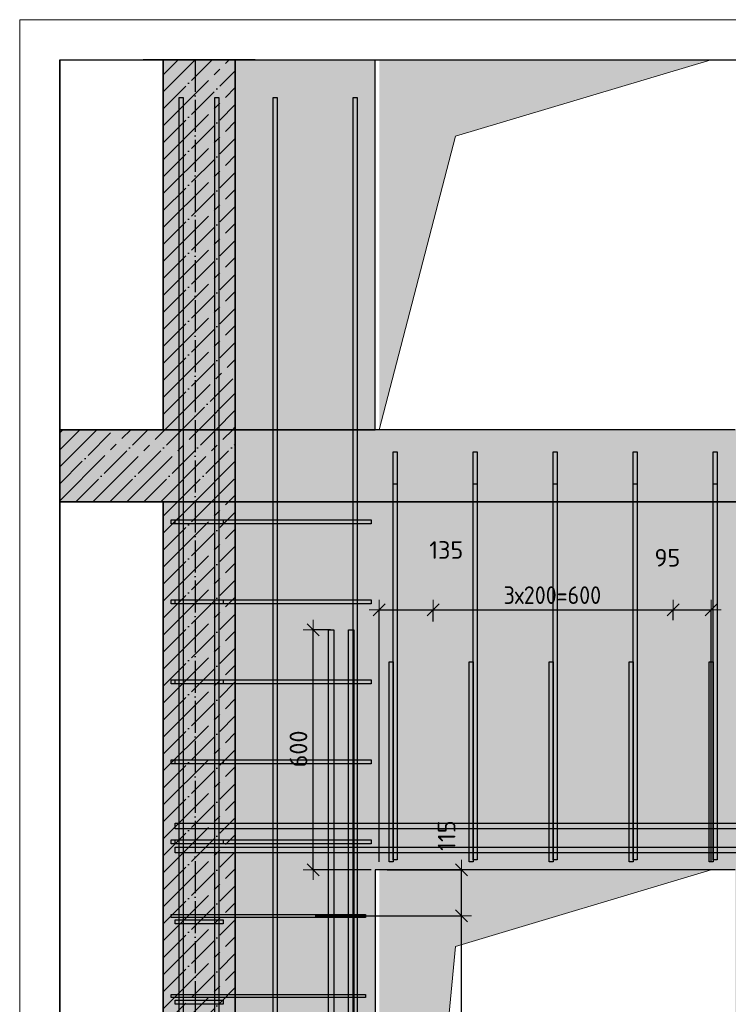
# Model space of a CAD drawing. Header units: millimetres. Extents: x -2995 to 47287, y -2809 to 58122.
# Tile 70 of 143: x 35656 to 37427, y 34427 to 36887. Entities that reach past the tile are written whole.
import ezdxf

# ---------------------------------------------------------------- set-up
doc = ezdxf.new("R2010")
doc.units = ezdxf.units.MM
doc.header["$PDMODE"] = 65
doc.linetypes.add('______11', pattern=[100, 80, -10, 0, -10])
doc.linetypes.add('______5', pattern=[220, 160, -20, 20, -20])
for name, color, linetype, lineweight in [('Standard', 7, 'Continuous', 25), ('Арм.стержн. Арматура края', 96, 'Continuous', 35), ('Арм.стержн. вертикальными 1', 22, 'Continuous', 35), ('Арм.стержн. Доп. арматура', 180, 'Continuous', 35), ('Арм.стержн. Хомут', 240, 'Continuous', 35), ('Размерная линия_ общее', 7, 'Continuous', 13), ('Фундамент (1)', 7, 'Continuous', 35)]:
    doc.layers.add(name, color=color, linetype=linetype, lineweight=lineweight)
doc.layers.add('Осевая линия_ общее', color=7, linetype='______5', lineweight=13, true_color=0xa0a0a0)
doc.styles.add('ISOCPEUR', font='ISOCPEUR')
doc.dimstyles.new('DIMSTYLE_3', dxfattribs={"dimtxt": 44, "dimasz": 50, "dimexe": 0, "dimexo": 0, "dimgap": 22, "dimtad": 2, "dimdec": 0, "dimrnd": 5, "dimzin": 12, "dimdsep": 46, "dimtxsty": 'ISOCPEUR', "dimblk1": 'ALL_ML_STRICH', "dimblk2": 'ALL_ML_STRICH', "dimsah": 1, "dimcen": 0, "dimclrd": 7, "dimclre": 256, "dimclrt": 7, "dimadec": 0, "dimazin": 0, "dimtfac": 1, "dimtdec": 0, "dimtix": 1, "dimtmove": 2, "dimatfit": 3, "dimfxl": 0, "dimtzin": 0, "dimlwd": 0, "dimlwe": -3, "dimarcsym": 0})
doc.dimstyles.new('DIMSTYLE_8', dxfattribs={"dimtxt": 44, "dimasz": 50, "dimexe": 0, "dimexo": 0, "dimgap": 22, "dimtad": 2, "dimdec": 0, "dimrnd": 5, "dimzin": 12, "dimdsep": 46, "dimtxsty": 'ISOCPEUR', "dimblk1": 'ALL_ML_STRICH', "dimblk2": 'ALL_ML_STRICH', "dimsah": 1, "dimcen": 0, "dimclrd": 7, "dimclre": 256, "dimclrt": 7, "dimadec": 0, "dimazin": 0, "dimtfac": 1, "dimtdec": 0, "dimtix": 1, "dimtmove": 2, "dimatfit": 3, "dimfxl": 0, "dimtvp": 1.2, "dimtzin": 0, "dimlwd": 0, "dimlwe": -3, "dimarcsym": 0})

# ---------------------------------------------------------------- blocks, each defined once
blk = doc.blocks.new('ALL_ML_STRICH')
at = {"color": 0, "linetype": 'ByBlock', "lineweight": -2}
for p, q in [((0, -0.5), (0, 0.5)), ((-1, 0), (0.5, 0)), ((-0.3, -0.3), (0.3, 0.3))]:
    blk.add_line(p, q, dxfattribs=at)
blk = doc.blocks.new('*D50')
at = {"layer": 'DEFPOINTS', "color": 7, "linetype": 'Continuous', "lineweight": 13, "transparency": 33554687}
for p in [(36373.9, 34647.5), (36402.1, 32647.5), (36759.9, 32647.5)]:
    blk.add_point(p, dxfattribs=at)
at = {"layer": 'Размерная линия_ общее', "color": 253, "linetype": 'Continuous', "lineweight": -2, "true_color": 0xa0a0a0, "transparency": 33554687}
for p, q in [((36393.9, 34647.5), (36759.9, 34647.5)), ((36422.1, 32647.5), (36759.9, 32647.5))]:
    blk.add_line(p, q, dxfattribs=at)
at = {"layer": 'Размерная линия_ общее', "color": 7, "linetype": 'Continuous', "lineweight": -2, "transparency": 33554687}
blk.add_line((36759.9, 32647.5), (36759.9, 34647.5), dxfattribs=at)
at = {"layer": 'Размерная линия_ общее', "color": 7, "linetype": 'Continuous', "lineweight": 13, "transparency": 33554687, "xscale": 50, "yscale": 50, "zscale": 50}
for p, rotation in [((36759.9, 34647.5), 90), ((36759.9, 32647.5), 270)]:
    blk.add_blockref('ALL_ML_STRICH', p, dxfattribs=dict(at, rotation=rotation))
at = {"layer": 'Размерная линия_ общее', "color": 7, "linetype": 'Continuous', "lineweight": 13, "transparency": 33554687, "insert": (36700.9, 33499.5), "char_height": 44, "width": 2.2, "attachment_point": 1, "rotation": 90, "line_spacing_factor": 0.60241, "style": 'ISOCPEUR'}
blk.add_mtext('\\W0.91;10х200=2000', dxfattribs=at)
blk = doc.blocks.new('*D51')
at = {"layer": 'DEFPOINTS', "color": 7, "linetype": 'Continuous', "lineweight": 13, "transparency": 33554687}
for p in [(36554.2, 34762.5), (36373.9, 34647.5), (36759.9, 34647.5)]:
    blk.add_point(p, dxfattribs=at)
at = {"layer": 'Размерная линия_ общее', "color": 253, "linetype": 'Continuous', "lineweight": -2, "true_color": 0xa0a0a0, "transparency": 33554687}
for p, q in [((36574.2, 34762.5), (36759.9, 34762.5)), ((36393.9, 34647.5), (36759.9, 34647.5))]:
    blk.add_line(p, q, dxfattribs=at)
at = {"layer": 'Размерная линия_ общее', "color": 7, "linetype": 'Continuous', "lineweight": -2, "transparency": 33554687}
blk.add_line((36759.9, 34647.5), (36759.9, 34762.5), dxfattribs=at)
at = {"layer": 'Размерная линия_ общее', "color": 7, "linetype": 'Continuous', "lineweight": 13, "transparency": 33554687, "xscale": 50, "yscale": 50, "zscale": 50}
for p, rotation in [((36759.9, 34762.5), 90), ((36759.9, 34647.5), 270)]:
    blk.add_blockref('ALL_ML_STRICH', p, dxfattribs=dict(at, rotation=rotation))
at = {"layer": 'Размерная линия_ общее', "color": 7, "linetype": 'Continuous', "lineweight": 13, "transparency": 33554687, "insert": (36722.7, 34848.3), "char_height": 44, "width": 132, "attachment_point": 5, "rotation": 90, "style": 'ISOCPEUR'}
blk.add_mtext('\\A1;{115}', dxfattribs=at)
blk = doc.blocks.new('*D52')
at = {"layer": 'DEFPOINTS', "color": 7, "linetype": 'Continuous', "lineweight": 13, "transparency": 33554687}
for p in [(36554.2, 35412.1), (36689.1, 35362.8), (36554.2, 34762.5)]:
    blk.add_point(p, dxfattribs=at)
at = {"layer": 'Размерная линия_ общее', "color": 253, "linetype": 'Continuous', "lineweight": -2, "true_color": 0xa0a0a0, "transparency": 33554687}
for p, q in [((36554.2, 34782.5), (36554.2, 35412.1)), ((36689.1, 35382.8), (36689.1, 35412.1))]:
    blk.add_line(p, q, dxfattribs=at)
at = {"layer": 'Размерная линия_ общее', "color": 7, "linetype": 'Continuous', "lineweight": -2, "transparency": 33554687}
blk.add_line((36554.2, 35412.1), (36689.1, 35412.1), dxfattribs=at)
at = {"layer": 'Размерная линия_ общее', "color": 7, "linetype": 'Continuous', "lineweight": 13, "transparency": 33554687, "xscale": 50, "yscale": 50, "zscale": 50, "rotation": 180}
blk.add_blockref('ALL_ML_STRICH', (36554.2, 35412.1), dxfattribs=at)
at = {"layer": 'Размерная линия_ общее', "color": 7, "linetype": 'Continuous', "lineweight": 13, "transparency": 33554687, "xscale": 50, "yscale": 50, "zscale": 50}
blk.add_blockref('ALL_ML_STRICH', (36689.1, 35412.1), dxfattribs=at)
at = {"layer": 'Размерная линия_ общее', "color": 7, "linetype": 'Continuous', "lineweight": 13, "transparency": 33554687, "insert": (36721.8, 35561.9), "char_height": 44, "width": 132, "attachment_point": 5, "style": 'ISOCPEUR'}
blk.add_mtext('\\A1;{135}', dxfattribs=at)
blk = doc.blocks.new('*D53')
at = {"layer": 'DEFPOINTS', "color": 7, "linetype": 'Continuous', "lineweight": 13, "transparency": 33554687}
for p in [(36689.1, 35412.1), (36689.1, 35362.8), (37289.1, 35366.4)]:
    blk.add_point(p, dxfattribs=at)
at = {"layer": 'Размерная линия_ общее', "color": 253, "linetype": 'Continuous', "lineweight": -2, "true_color": 0xa0a0a0, "transparency": 33554687}
for p, q in [((36689.1, 35382.8), (36689.1, 35412.1)), ((37289.1, 35386.4), (37289.1, 35412.1))]:
    blk.add_line(p, q, dxfattribs=at)
at = {"layer": 'Размерная линия_ общее', "color": 7, "linetype": 'Continuous', "lineweight": -2, "transparency": 33554687}
blk.add_line((36689.1, 35412.1), (37289.1, 35412.1), dxfattribs=at)
at = {"layer": 'Размерная линия_ общее', "color": 7, "linetype": 'Continuous', "lineweight": 13, "transparency": 33554687, "xscale": 50, "yscale": 50, "zscale": 50, "rotation": 180}
blk.add_blockref('ALL_ML_STRICH', (36689.1, 35412.1), dxfattribs=at)
at = {"layer": 'Размерная линия_ общее', "color": 7, "linetype": 'Continuous', "lineweight": 13, "transparency": 33554687, "xscale": 50, "yscale": 50, "zscale": 50}
blk.add_blockref('ALL_ML_STRICH', (37289.1, 35412.1), dxfattribs=at)
at = {"layer": 'Размерная линия_ общее', "color": 7, "linetype": 'Continuous', "lineweight": 13, "transparency": 33554687, "insert": (36865.1, 35471.1), "char_height": 44, "width": 2.2, "attachment_point": 1, "line_spacing_factor": 0.60241, "style": 'ISOCPEUR'}
blk.add_mtext('\\W0.91;3х200=600', dxfattribs=at)
blk = doc.blocks.new('*D54')
at = {"layer": 'DEFPOINTS', "color": 7, "linetype": 'Continuous', "lineweight": 13, "transparency": 33554687}
for p in [(37289.1, 35412.1), (37289.1, 35366.4), (37384.2, 34762.5)]:
    blk.add_point(p, dxfattribs=at)
at = {"layer": 'Размерная линия_ общее', "color": 253, "linetype": 'Continuous', "lineweight": -2, "true_color": 0xa0a0a0, "transparency": 33554687}
for p, q in [((37289.1, 35386.4), (37289.1, 35412.1)), ((37384.2, 34782.5), (37384.2, 35412.1))]:
    blk.add_line(p, q, dxfattribs=at)
at = {"layer": 'Размерная линия_ общее', "color": 7, "linetype": 'Continuous', "lineweight": -2, "transparency": 33554687}
blk.add_line((37289.1, 35412.1), (37384.2, 35412.1), dxfattribs=at)
at = {"layer": 'Размерная линия_ общее', "color": 7, "linetype": 'Continuous', "lineweight": 13, "transparency": 33554687, "xscale": 50, "yscale": 50, "zscale": 50, "rotation": 180}
blk.add_blockref('ALL_ML_STRICH', (37289.1, 35412.1), dxfattribs=at)
at = {"layer": 'Размерная линия_ общее', "color": 7, "linetype": 'Continuous', "lineweight": 13, "transparency": 33554687, "xscale": 50, "yscale": 50, "zscale": 50}
blk.add_blockref('ALL_ML_STRICH', (37384.2, 35412.1), dxfattribs=at)
at = {"layer": 'Размерная линия_ общее', "color": 7, "linetype": 'Continuous', "lineweight": 13, "transparency": 33554687, "insert": (37274.4, 35542.5), "char_height": 44, "width": 88, "attachment_point": 5, "style": 'ISOCPEUR'}
blk.add_mtext('\\A1;{95}', dxfattribs=at)
blk = doc.blocks.new('*D58')
at = {"layer": 'DEFPOINTS', "color": 7, "linetype": 'Continuous', "lineweight": 13, "transparency": 33554687}
for p in [(36452.2, 35362.5), (36389.5, 34762.5), (36554.2, 34762.5)]:
    blk.add_point(p, dxfattribs=at)
at = {"layer": 'Размерная линия_ общее', "color": 253, "linetype": 'Continuous', "lineweight": -2, "true_color": 0xa0a0a0, "transparency": 33554687}
for p, q in [((36432.2, 35362.5), (36389.5, 35362.5)), ((36534.2, 34762.5), (36389.5, 34762.5))]:
    blk.add_line(p, q, dxfattribs=at)
at = {"layer": 'Размерная линия_ общее', "color": 7, "linetype": 'Continuous', "lineweight": -2, "transparency": 33554687}
blk.add_line((36389.5, 34762.5), (36389.5, 35362.5), dxfattribs=at)
at = {"layer": 'Размерная линия_ общее', "color": 7, "linetype": 'Continuous', "lineweight": 13, "transparency": 33554687, "xscale": 50, "yscale": 50, "zscale": 50}
for p, rotation in [((36389.5, 35362.5), 90), ((36389.5, 34762.5), 270)]:
    blk.add_blockref('ALL_ML_STRICH', p, dxfattribs=dict(at, rotation=rotation))
at = {"layer": 'Размерная линия_ общее', "color": 7, "linetype": 'Continuous', "lineweight": 13, "transparency": 33554687, "insert": (36352.5, 35064.7), "char_height": 44, "width": 132, "attachment_point": 5, "rotation": 90, "style": 'ISOCPEUR'}
blk.add_mtext('\\A1;{600}', dxfattribs=at)

msp = doc.modelspace()

# ---------------------------------------------------------------- hatches: boundary and pattern name
at = {"linetype": 'Continuous', "lineweight": -3, "true_color": 0xc7c7c7, "transparency": 33554687}
msp.add_hatch(color=9, dxfattribs=at).paths.add_polyline_path([(36014.2, 35862.5), (36194.2, 35862.5), (36194.2, 36786.8), (36014.2, 36786.8)])
at = {"linetype": '______5', "lineweight": -3, "transparency": 33554687}
msp.add_hatch(color=9, dxfattribs=at).paths.add_polyline_path([(36194.2, 35682.5), (36194.2, 35862.5), (35755.8, 35862.5), (35755.8, 35682.5)])
at = {"linetype": 'Continuous', "lineweight": 13, "transparency": 33554687}
msp.add_hatch(color=7, dxfattribs=at).paths.add_polyline_path([(36194.2, 35682.5), (37794.2, 35682.5), (37794.2, 35862.5), (36194.2, 35862.5)])
at = {"layer": 'Standard', "linetype": 'Continuous', "lineweight": 13, "transparency": 33554687}
msp.add_hatch(color=7, dxfattribs=at).paths.add_polyline_path([(36544.2, 36786.8), (36194.2, 36786.8), (36194.2, 35862.5), (36544.2, 35862.5)])
at = {"layer": 'Standard', "linetype": 'Continuous', "lineweight": -3, "true_color": 0xc7c7c7, "transparency": 33554687}
msp.add_hatch(color=9, dxfattribs=at).paths.add_polyline_path([(36194.2, 32562.5), (36194.2, 35682.5), (36014.2, 35682.5), (36014.2, 32562.5)])
at = {"layer": 'Standard', "linetype": 'Continuous', "lineweight": 13, "transparency": 33554687}
h = msp.add_hatch(color=7, dxfattribs=at)
h.paths.add_polyline_path([(36544.2, 34762.5), (37444.2, 34762.5), (37444.2, 32562.5), (37794.2, 32562.5), (37794.2, 35682.5), (36194.2, 35682.5), (36194.2, 32562.5), (36544.2, 32562.5)])
h.paths.add_polyline_path([(37664.2, 33732.5), (37664.1, 33730.4), (37663.7, 33728.4), (37663.2, 33726.4), (37662.4, 33724.4), (37661.5, 33722.5), (37660.3, 33720.8), (37659, 33719.2), (37657.5, 33717.7), (37655.9, 33716.4), (37654.2, 33715.2), (37652.3, 33714.3), (37650.3, 33713.5), (37648.3, 33713), (37646.3, 33712.6), (37644.2, 33712.5), (37642.1, 33712.6), (37640, 33713), (37638, 33713.5), (37636, 33714.3), (37634.2, 33715.2), (37632.4, 33716.4), (37630.8, 33717.7), (37629.3, 33719.2), (37628, 33720.8), (37626.8, 33722.5), (37625.9, 33724.4), (37625.1, 33726.4), (37624.6, 33728.4), (37624.3, 33730.4), (37624.2, 33732.5), (37624.3, 33734.6), (37624.6, 33736.7), (37625.1, 33738.7), (37625.9, 33740.7), (37626.8, 33742.5), (37628, 33744.3), (37629.3, 33745.9), (37630.8, 33747.4), (37632.4, 33748.7), (37634.2, 33749.9), (37636, 33750.8), (37638, 33751.6), (37640, 33752.1), (37642.1, 33752.4), (37644.2, 33752.5), (37646.3, 33752.4), (37648.3, 33752.1), (37650.3, 33751.6), (37652.3, 33750.8), (37654.2, 33749.9), (37655.9, 33748.7), (37657.5, 33747.4), (37659, 33745.9), (37660.3, 33744.3), (37661.5, 33742.5), (37662.4, 33740.7), (37663.2, 33738.7), (37663.7, 33736.7), (37664.1, 33734.6)], flags=16)
at = {"layer": 'Фундамент (1)', "linetype": 'Continuous', "lineweight": 13, "true_color": 0x2d2d2d, "transparency": 33554687}
for points in [[(36745.1, 36595.9), (37384.2, 36786.8), (36554.2, 36786.8), (36554.2, 35862.5)], [(36745.1, 34571.6), (37384.2, 34762.5), (36554.2, 34762.5), (36554.2, 32562.5)]]:
    msp.add_hatch(color=250, dxfattribs=at).paths.add_polyline_path(points)

# ---------------------------------------------------------------- linework, layer by layer
at = {"color": 52, "linetype": 'Continuous', "lineweight": -3, "transparency": 33554687}
for p, q in [((35755.8, 36786.8), (40293.5, 36786.8)), ((35755.8, 36786.8), (40293.5, 36786.8)), ((35755.8, 36786.8), (35755.8, 32217.3)), ((35755.8, 32217.3), (35755.8, 36786.8))]:
    msp.add_line(p, q, dxfattribs=at)
at = {"color": 7, "linetype": 'Continuous', "lineweight": 25, "transparency": 33554687}
for p, q in [((36244.2, 36786.8), (35964.2, 36786.8)), ((35755.8, 35912.5), (35755.8, 35632.5)), ((36014.2, 35862.5), (36194.2, 35862.5)), ((36194.2, 35862.5), (36014.2, 35862.5)), ((36544.2, 35862.5), (36194.2, 35862.5)), ((37444.2, 35862.5), (36544.2, 35862.5)), ((36014.2, 35682.5), (36194.2, 35682.5)), ((36194.2, 35682.5), (37794.2, 35682.5))]:
    msp.add_line(p, q, dxfattribs=at)
at = {"color": 253, "linetype": '______11', "lineweight": -3, "true_color": 0xababab, "transparency": 33554687}
for p, q in [((36014.2, 36664.3), (36136.7, 36786.8)), ((36014.2, 36749.2), (36051.8, 36786.8)), ((36014.2, 36579.4), (36194.2, 36759.4)), ((36014.2, 36494.6), (36194.2, 36674.6)), ((36014.2, 36409.7), (36194.2, 36589.7)), ((36014.2, 36324.9), (36194.2, 36504.9)), ((36014.2, 36240), (36194.2, 36420)), ((36014.2, 36155.2), (36194.2, 36335.2)), ((36014.2, 36070.3), (36194.2, 36250.3)), ((36014.2, 35985.5), (36194.2, 36165.5)), ((36014.2, 35900.6), (36194.2, 36080.6)), ((36060.9, 35862.5), (36194.2, 35995.8)), ((36145.8, 35862.5), (36194.2, 35910.9)), ((35755.8, 35812), (35806.4, 35862.5)), ((35755.8, 35727.1), (35891.2, 35862.5)), ((35796.1, 35682.5), (35976.1, 35862.5)), ((35880.9, 35682.5), (36060.9, 35862.5)), ((35965.8, 35682.5), (36145.8, 35862.5)), ((36050.6, 35682.5), (36194.2, 35826.1)), ((36135.5, 35682.5), (36194.2, 35741.2))]:
    msp.add_line(p, q, dxfattribs=at)
at = {"color": 253, "linetype": '______5', "lineweight": -3, "true_color": 0xababab, "transparency": 33554687}
for p, q in [((36014.2, 36621.9), (36179.1, 36786.8)), ((36014.2, 36706.7), (36094.3, 36786.8)), ((36014.2, 36537), (36194.2, 36717)), ((36014.2, 36452.2), (36194.2, 36632.2)), ((36014.2, 36367.3), (36194.2, 36547.3)), ((36014.2, 36282.5), (36194.2, 36462.5)), ((36014.2, 36197.6), (36194.2, 36377.6)), ((36014.2, 36112.8), (36194.2, 36292.8)), ((36014.2, 36027.9), (36194.2, 36207.9)), ((36014.2, 35943.1), (36194.2, 36123.1)), ((36018.5, 35862.5), (36194.2, 36038.2)), ((36103.4, 35862.5), (36194.2, 35953.3)), ((36188.2, 35862.5), (36194.2, 35868.5)), ((35755.8, 35854.4), (35763.9, 35862.5)), ((35755.8, 35769.6), (35848.8, 35862.5)), ((35755.8, 35684.7), (35933.6, 35862.5)), ((35838.5, 35682.5), (36018.5, 35862.5)), ((35923.4, 35682.5), (36103.4, 35862.5)), ((36008.2, 35682.5), (36188.2, 35862.5)), ((36093.1, 35682.5), (36194.2, 35783.6)), ((36177.9, 35682.5), (36194.2, 35698.8))]:
    msp.add_line(p, q, dxfattribs=at)
at = {"color": 7, "linetype": 'Continuous', "lineweight": 35, "transparency": 33554687}
for p, q in [((36014.2, 36786.8), (36014.2, 35862.5)), ((36194.2, 35862.5), (36194.2, 36786.8)), ((36014.2, 35862.5), (35755.8, 35862.5)), ((36194.2, 35682.5), (36194.2, 35862.5)), ((35755.8, 35682.5), (36014.2, 35682.5))]:
    msp.add_line(p, q, dxfattribs=at)
at = {"layer": 'Standard', "color": 7, "linetype": 'Continuous', "lineweight": 25, "transparency": 33554687}
for p, q in [((36144.2, 36786.8), (36594.2, 36786.8)), ((36544.2, 35862.5), (36544.2, 36786.8)), ((37394.2, 36786.8), (37844.2, 36786.8)), ((36194.2, 35862.5), (36544.2, 35862.5)), ((36194.2, 35682.5), (36014.2, 35682.5)), ((37794.2, 35682.5), (36194.2, 35682.5)), ((36544.2, 34762.5), (36544.2, 32562.5)), ((37444.2, 34762.5), (36544.2, 34762.5))]:
    msp.add_line(p, q, dxfattribs=at)
at = {"layer": 'Standard', "color": 253, "linetype": '______11', "lineweight": -3, "true_color": 0xababab, "transparency": 33554687}
for p, q in [((36014.2, 35561.2), (36135.5, 35682.5)), ((36014.2, 35646.1), (36050.6, 35682.5)), ((36014.2, 35476.4), (36194.2, 35656.4)), ((36014.2, 35391.5), (36194.2, 35571.5)), ((36014.2, 35306.7), (36194.2, 35486.7)), ((36014.2, 35221.8), (36194.2, 35401.8)), ((36014.2, 35136.9), (36194.2, 35316.9)), ((36014.2, 35052.1), (36194.2, 35232.1)), ((36014.2, 34967.2), (36194.2, 35147.2)), ((36014.2, 34882.4), (36194.2, 35062.4)), ((36014.2, 34797.5), (36194.2, 34977.5)), ((36014.2, 34712.7), (36194.2, 34892.7)), ((36014.2, 34627.8), (36194.2, 34807.8)), ((36014.2, 34543), (36194.2, 34723)), ((36014.2, 34458.1), (36194.2, 34638.1)), ((36014.2, 34373.3), (36194.2, 34553.3)), ((36014.2, 34288.4), (36194.2, 34468.4))]:
    msp.add_line(p, q, dxfattribs=at)
at = {"layer": 'Standard', "color": 253, "linetype": '______5', "lineweight": -3, "true_color": 0xababab, "transparency": 33554687}
for p, q in [((36014.2, 35518.8), (36177.9, 35682.5)), ((36014.2, 35603.6), (36093.1, 35682.5)), ((36014.2, 35433.9), (36194.2, 35613.9)), ((36014.2, 35349.1), (36194.2, 35529.1)), ((36014.2, 35264.2), (36194.2, 35444.2)), ((36014.2, 35179.4), (36194.2, 35359.4)), ((36014.2, 35094.5), (36194.2, 35274.5)), ((36014.2, 35009.7), (36194.2, 35189.7)), ((36014.2, 34924.8), (36194.2, 35104.8)), ((36014.2, 34840), (36194.2, 35020)), ((36014.2, 34755.1), (36194.2, 34935.1)), ((36014.2, 34670.3), (36194.2, 34850.3)), ((36014.2, 34585.4), (36194.2, 34765.4)), ((36014.2, 34500.6), (36194.2, 34680.6)), ((36014.2, 34415.7), (36194.2, 34595.7)), ((36014.2, 34330.8), (36194.2, 34510.8))]:
    msp.add_line(p, q, dxfattribs=at)
at = {"layer": 'Standard', "color": 7, "linetype": 'Continuous', "lineweight": 35, "transparency": 33554687}
for p, q in [((36014.2, 35682.5), (36014.2, 32562.5)), ((36194.2, 32562.5), (36194.2, 35682.5))]:
    msp.add_line(p, q, dxfattribs=at)
at = {"layer": 'Standard', "color": 7, "linetype": 'Continuous', "lineweight": 13, "transparency": 33554687}
for points in [[(35655.8, 32117.3), (40393.5, 32117.3), (40393.5, 36886.8), (35655.8, 36886.8), (35655.8, 32117.3)], [(36554.2, 35862.5), (36745.1, 36595.9), (37384.2, 36786.8)], [(36554.2, 32562.5), (36745.1, 34571.6), (37384.2, 34762.5)]]:
    msp.add_lwpolyline(points, dxfattribs=at)
at = {"layer": 'Арм.стержн. Арматура края', "color": 4, "linetype": 'Continuous', "lineweight": 25, "transparency": 33554687}
for points in [[(36034.2, 35637.5), (36534.2, 35637.5), (36534.2, 35627.5), (36034.2, 35627.5), (36034.2, 35637.5)], [(36044.2, 35637.5), (36164.2, 35637.5), (36164.2, 35627.5), (36044.2, 35627.5), (36044.2, 35637.5)], [(36034.2, 35437.5), (36534.2, 35437.5), (36534.2, 35427.5), (36034.2, 35427.5), (36034.2, 35437.5)], [(36044.2, 35437.5), (36164.2, 35437.5), (36164.2, 35427.5), (36044.2, 35427.5), (36044.2, 35437.5)], [(36579.2, 34782.5), (36579.2, 35282.5), (36589.2, 35282.5), (36589.2, 34782.5), (36579.2, 34782.5)], [(36779.2, 34782.5), (36779.2, 35282.5), (36789.2, 35282.5), (36789.2, 34782.5), (36779.2, 34782.5)], [(36979.2, 34782.5), (36979.2, 35282.5), (36989.2, 35282.5), (36989.2, 34782.5), (36979.2, 34782.5)], [(37179.2, 34782.5), (37179.2, 35282.5), (37189.2, 35282.5), (37189.2, 34782.5), (37179.2, 34782.5)], [(37379.2, 34782.5), (37379.2, 35282.5), (37389.2, 35282.5), (37389.2, 34782.5), (37379.2, 34782.5)], [(36034.2, 35237.5), (36534.2, 35237.5), (36534.2, 35227.5), (36034.2, 35227.5), (36034.2, 35237.5)], [(36044.2, 35237.5), (36164.2, 35237.5), (36164.2, 35227.5), (36044.2, 35227.5), (36044.2, 35237.5)], [(36034.2, 35037.5), (36534.2, 35037.5), (36534.2, 35027.5), (36034.2, 35027.5), (36034.2, 35037.5)], [(36044.2, 35037.5), (36164.2, 35037.5), (36164.2, 35027.5), (36044.2, 35027.5), (36044.2, 35037.5)], [(36034.2, 34837.5), (36534.2, 34837.5), (36534.2, 34827.5), (36034.2, 34827.5), (36034.2, 34837.5)], [(36044.2, 34837.5), (36164.2, 34837.5), (36164.2, 34827.5), (36044.2, 34827.5), (36044.2, 34837.5)], [(36044.2, 34637.5), (36164.2, 34637.5), (36164.2, 34627.5), (36044.2, 34627.5), (36044.2, 34637.5)], [(36044.2, 34437.5), (36164.2, 34437.5), (36164.2, 34427.5), (36044.2, 34427.5), (36044.2, 34437.5)]]:
    msp.add_lwpolyline(points, dxfattribs=at)
at = {"layer": 'Арм.стержн. вертикальными 1', "color": 4, "linetype": 'Continuous', "lineweight": 25, "transparency": 33554687}
for points in [[(36054.1, 32562.5), (36054.1, 36692.5), (36064.1, 36692.5), (36064.1, 32562.5), (36054.1, 32562.5)], [(36054.1, 32562.5), (36054.1, 36692.5), (36064.1, 36692.5), (36064.1, 32562.5), (36054.1, 32562.5)], [(36054.1, 32562.5), (36054.1, 36692.5), (36064.1, 36692.5), (36064.1, 32562.5), (36054.1, 32562.5)], [(36143.7, 32562.5), (36143.7, 36692.5), (36153.7, 36692.5), (36153.7, 32562.5), (36143.7, 32562.5)], [(36143.7, 32562.5), (36143.7, 36692.5), (36153.7, 36692.5), (36153.7, 32562.5), (36143.7, 32562.5)], [(36143.7, 32562.5), (36143.7, 36692.5), (36153.7, 36692.5), (36153.7, 32562.5), (36143.7, 32562.5)], [(36289.2, 32562.5), (36289.2, 36692.5), (36299.2, 36692.5), (36299.2, 32562.5), (36289.2, 32562.5)], [(36289.2, 32562.5), (36289.2, 36692.5), (36299.2, 36692.5), (36299.2, 32562.5), (36289.2, 32562.5)], [(36489.2, 32562.5), (36489.2, 36692.5), (36499.2, 36692.5), (36499.2, 32562.5), (36489.2, 32562.5)], [(36489.2, 32562.5), (36489.2, 36692.5), (36499.2, 36692.5), (36499.2, 32562.5), (36489.2, 32562.5)], [(36589.2, 34787.5), (36589.2, 35807.5), (36599.2, 35807.5), (36599.2, 34787.5), (36589.2, 34787.5)], [(36789.2, 34787.5), (36789.2, 35807.5), (36799.2, 35807.5), (36799.2, 34787.5), (36789.2, 34787.5)], [(36989.2, 34787.5), (36989.2, 35807.5), (36999.2, 35807.5), (36999.2, 34787.5), (36989.2, 34787.5)], [(37189.2, 34787.5), (37189.2, 35807.5), (37199.2, 35807.5), (37199.2, 34787.5), (37189.2, 34787.5)], [(37389.2, 34787.5), (37389.2, 35807.5), (37399.2, 35807.5), (37399.2, 34787.5), (37389.2, 34787.5)], [(36589.2, 34787.5), (36589.2, 35727.5), (36599.2, 35727.5), (36599.2, 34787.5), (36589.2, 34787.5)], [(36789.2, 34787.5), (36789.2, 35727.5), (36799.2, 35727.5), (36799.2, 34787.5), (36789.2, 34787.5)], [(36989.2, 34787.5), (36989.2, 35727.5), (36999.2, 35727.5), (36999.2, 34787.5), (36989.2, 34787.5)], [(37189.2, 34787.5), (37189.2, 35727.5), (37199.2, 35727.5), (37199.2, 34787.5), (37189.2, 34787.5)], [(37389.2, 34787.5), (37389.2, 35727.5), (37399.2, 35727.5), (37399.2, 34787.5), (37389.2, 34787.5)]]:
    msp.add_lwpolyline(points, dxfattribs=at)
at = {"layer": 'Арм.стержн. Доп. арматура', "color": 7, "linetype": 'Continuous', "lineweight": 25, "transparency": 33554687}
for points in [[(36427.2, 32562.5), (36427.2, 35362.5), (36441.2, 35362.5), (36441.2, 32562.5), (36427.2, 32562.5)], [(36427.2, 32562.5), (36427.2, 35362.5), (36441.2, 35362.5), (36441.2, 32562.5), (36427.2, 32562.5)], [(36477.2, 32562.5), (36477.2, 35362.5), (36491.2, 35362.5), (36491.2, 32562.5), (36477.2, 32562.5)], [(36477.2, 32562.5), (36477.2, 35362.5), (36491.2, 35362.5), (36491.2, 32562.5), (36477.2, 32562.5)], [(40249.2, 34865.5), (36044.2, 34865.5), (36044.2, 34879.5), (40249.2, 34879.5), (40249.2, 34865.5)], [(40249.2, 34865.5), (36044.2, 34865.5), (36044.2, 34879.5), (40249.2, 34879.5), (40249.2, 34865.5)], [(40249.2, 34805.5), (36044.2, 34805.5), (36044.2, 34819.5), (40249.2, 34819.5), (40249.2, 34805.5)], [(40249.2, 34805.5), (36044.2, 34805.5), (36044.2, 34819.5), (40249.2, 34819.5), (40249.2, 34805.5)]]:
    msp.add_lwpolyline(points, dxfattribs=at)
at = {"layer": 'Арм.стержн. Хомут', "color": 40, "linetype": 'Continuous', "lineweight": 25, "transparency": 33554687}
for points in [[(36034.1, 34651.5), (36520.2, 34651.5), (36520.2, 34643.5), (36034.1, 34643.5), (36034.1, 34651.5)], [(36034.1, 34451.5), (36520.2, 34451.5), (36520.2, 34443.5), (36034.1, 34443.5), (36034.1, 34451.5)]]:
    msp.add_lwpolyline(points, dxfattribs=at)
at = {"layer": 'Осевая линия_ общее', "color": 253, "linetype": '______11', "lineweight": -3, "true_color": 0xa0a0a0, "transparency": 33554687}
msp.add_line((36094.2, 36786.8), (36094.2, 32176.9), dxfattribs=at)

# ---------------------------------------------------------------- dimensions: what is measured, and where the dimension line sits
at = {"layer": 'Размерная линия_ общее', "color": 7, "linetype": 'Continuous', "lineweight": 13, "transparency": 33554687}
for base, p1, p2, picture, middle in [((36689.1, 35412.1), (36554.2, 34782.5), (36689.1, 35382.8), '*D52', (36721.8, 35561.9)), ((37384.2, 35412.1), (37289.1, 35386.4), (37384.2, 34782.5), '*D54', (37274.4, 35542.5))]:
    dim = msp.add_linear_dim(base=base, p1=p1, p2=p2, dimstyle='DIMSTYLE_3', override={"dimpost": '<>', "dimclrd": 7, "dimclre": 253, "dimclrt": 7, "dimlwd": 0, "dimlwe": 65533}, dxfattribs=at)
    dim.commit()
    dim.dimension.update_dxf_attribs({"geometry": picture, "text_midpoint": middle, "dimtype": 160})
dim = msp.add_linear_dim(base=(37289.1, 35412.1), p1=(36689.1, 35382.8), p2=(37289.1, 35386.4), text='\\W0.91;3х200=600', dimstyle='DIMSTYLE_3', override={"dimpost": '<>', "dimclrd": 7, "dimclre": 253, "dimclrt": 7, "dimlwd": 0, "dimlwe": 65533}, dxfattribs=at)
dim.commit()
dim.dimension.update_dxf_attribs({"geometry": '*D53', "text_midpoint": (36989.1, 35434.1), "dimtype": 160})
for base, p1, p2, dimstyle, picture, middle in [((36389.5, 35362.5), (36534.2, 34762.5), (36432.2, 35362.5), 'DIMSTYLE_3', '*D58', (36352.5, 35064.7)), ((36759.9, 34762.5), (36393.9, 34647.5), (36574.2, 34762.5), 'DIMSTYLE_8', '*D51', (36722.7, 34848.3))]:
    dim = msp.add_linear_dim(base=base, p1=p1, p2=p2, angle=90, dimstyle=dimstyle, override={"dimpost": '<>', "dimclrd": 7, "dimclre": 253, "dimclrt": 7, "dimlwd": 0, "dimlwe": 65533}, dxfattribs=at)
    dim.commit()
    dim.dimension.update_dxf_attribs({"geometry": picture, "text_midpoint": middle, "dimtype": 160})
dim = msp.add_linear_dim(base=(36759.9, 34647.5), p1=(36422.1, 32647.5), p2=(36393.9, 34647.5), angle=90, text='\\W0.91;10х200=2000', dimstyle='DIMSTYLE_3', override={"dimpost": '<>', "dimclrd": 7, "dimclre": 253, "dimclrt": 7, "dimlwd": 0, "dimlwe": 65533}, dxfattribs=at)
dim.commit()
dim.dimension.update_dxf_attribs({"geometry": '*D50', "text_midpoint": (36737.9, 33647.5), "dimtype": 160})

doc.saveas('drawing.dxf')
